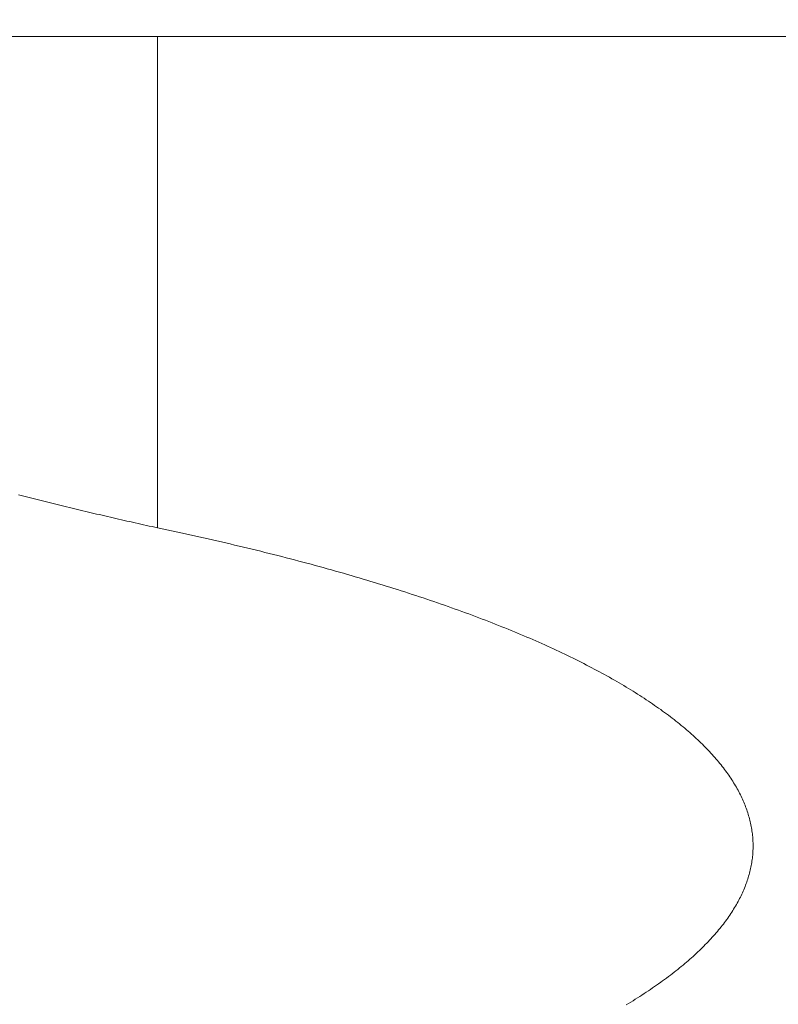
# Model space of a CAD drawing. Header units: millimetres. Extents: x 204754 to 495640, y -178579 to -98814.
# Tile 13 of 179: x 220380 to 220412, y -134102 to -134059. Entities that reach past the tile are written whole.
import ezdxf
from ezdxf.lldxf.tags import DXFTag

# ---------------------------------------------------------------- set-up
doc = ezdxf.new("R2010")
doc.units = ezdxf.units.MM
doc.header["$MEASUREMENT"] = 0
doc.layers.get('0').update_dxf_attribs({"color": 252, "lineweight": 5})
doc.layers.add('IS_Text_Konstrukcji', color=7, linetype='Continuous')
doc.layers.add('P-SANR-FIXT_Nr_pióra__47', color=252, linetype='Continuous', lineweight=5)
tags = doc.linetypes.add('SOLID', pattern=[10, 10, 0]).pattern_tags.tags
tags[6:7] = [DXFTag(74, 4), DXFTag(75, 0), DXFTag(340, '0'), DXFTag(46, 0.0), DXFTag(50, 0.0), DXFTag(44, 0.0), DXFTag(45, 0.0)]
tags[4:5] = [DXFTag(74, 4), DXFTag(75, 0), DXFTag(340, '0'), DXFTag(46, 0.0), DXFTag(50, 0.0), DXFTag(44, 0.0), DXFTag(45, 0.0)]

# ---------------------------------------------------------------- blocks, each defined once
blk = doc.blocks.new('podkład 20251118')
at = {"layer": 'P-SANR-FIXT_Nr_pióra__47', "color": 252, "linetype": 'Continuous', "lineweight": 5}
for p, q in [((220497.107, -134060.164), (220350.677, -134060.164)), ((220350.677, -134060.164), (220385.523, -134060.164)), ((220497.107, -134060.164), (220350.677, -134060.164)), ((220350.677, -134060.164), (220385.523, -134060.164)), ((220385.523, -134060.164), (220385.523, -134081.462)), ((220497.107, -134060.164), (220385.523, -134060.164)), ((220385.523, -134060.164), (220385.523, -134081.462)), ((220497.107, -134060.164), (220385.523, -134060.164)), ((220379.603, -134080.059), (220379.487, -134080.03)), ((220379.603, -134080.059), (220379.487, -134080.03)), ((220379.718, -134080.088), (220379.603, -134080.059)), ((220379.718, -134080.088), (220379.603, -134080.059)), ((220379.834, -134080.117), (220379.718, -134080.088)), ((220379.834, -134080.117), (220379.718, -134080.088)), ((220379.949, -134080.146), (220379.834, -134080.117)), ((220379.949, -134080.146), (220379.834, -134080.117)), ((220380.065, -134080.175), (220379.949, -134080.146)), ((220380.065, -134080.175), (220379.949, -134080.146)), ((220380.181, -134080.203), (220380.065, -134080.175)), ((220380.181, -134080.203), (220380.065, -134080.175)), ((220380.297, -134080.232), (220380.181, -134080.203)), ((220380.297, -134080.232), (220380.181, -134080.203)), ((220380.413, -134080.261), (220380.297, -134080.232)), ((220380.413, -134080.261), (220380.297, -134080.232)), ((220380.529, -134080.29), (220380.413, -134080.261)), ((220380.529, -134080.29), (220380.413, -134080.261)), ((220380.645, -134080.319), (220380.529, -134080.29)), ((220380.645, -134080.319), (220380.529, -134080.29)), ((220380.762, -134080.348), (220380.645, -134080.319)), ((220380.762, -134080.348), (220380.645, -134080.319)), ((220380.878, -134080.376), (220380.762, -134080.348)), ((220380.878, -134080.376), (220380.762, -134080.348)), ((220380.995, -134080.405), (220380.878, -134080.376)), ((220380.995, -134080.405), (220380.878, -134080.376)), ((220381.112, -134080.434), (220380.995, -134080.405)), ((220381.112, -134080.434), (220380.995, -134080.405)), ((220381.229, -134080.463), (220381.112, -134080.434)), ((220381.229, -134080.463), (220381.112, -134080.434)), ((220381.346, -134080.491), (220381.229, -134080.463)), ((220381.346, -134080.491), (220381.229, -134080.463)), ((220381.463, -134080.52), (220381.346, -134080.491)), ((220381.463, -134080.52), (220381.346, -134080.491)), ((220381.58, -134080.549), (220381.463, -134080.52)), ((220381.58, -134080.549), (220381.463, -134080.52)), ((220381.698, -134080.577), (220381.58, -134080.549)), ((220381.698, -134080.577), (220381.58, -134080.549)), ((220381.815, -134080.606), (220381.698, -134080.577)), ((220381.815, -134080.606), (220381.698, -134080.577)), ((220381.933, -134080.634), (220381.815, -134080.606)), ((220381.933, -134080.634), (220381.815, -134080.606)), ((220382.051, -134080.663), (220381.933, -134080.634)), ((220382.051, -134080.663), (220381.933, -134080.634)), ((220382.169, -134080.691), (220382.051, -134080.663)), ((220382.169, -134080.691), (220382.051, -134080.663)), ((220382.287, -134080.72), (220382.169, -134080.691)), ((220382.287, -134080.72), (220382.169, -134080.691)), ((220382.405, -134080.748), (220382.287, -134080.72)), ((220382.405, -134080.748), (220382.287, -134080.72)), ((220382.523, -134080.776), (220382.405, -134080.748)), ((220382.523, -134080.776), (220382.405, -134080.748)), ((220382.641, -134080.804), (220382.523, -134080.776)), ((220382.641, -134080.804), (220382.523, -134080.776)), ((220382.76, -134080.833), (220382.641, -134080.804)), ((220382.76, -134080.833), (220382.641, -134080.804)), ((220382.879, -134080.861), (220382.76, -134080.833)), ((220382.879, -134080.861), (220382.76, -134080.833)), ((220382.998, -134080.889), (220382.879, -134080.861)), ((220382.998, -134080.889), (220382.879, -134080.861)), ((220383.116, -134080.917), (220382.998, -134080.889)), ((220383.116, -134080.917), (220382.998, -134080.889)), ((220383.236, -134080.945), (220383.116, -134080.917)), ((220383.236, -134080.945), (220383.116, -134080.917)), ((220383.355, -134080.973), (220383.236, -134080.945)), ((220383.355, -134080.973), (220383.236, -134080.945)), ((220383.474, -134081), (220383.355, -134080.973)), ((220383.474, -134081), (220383.355, -134080.973)), ((220383.593, -134081.028), (220383.474, -134081)), ((220383.593, -134081.028), (220383.474, -134081)), ((220383.713, -134081.056), (220383.593, -134081.028)), ((220383.713, -134081.056), (220383.593, -134081.028)), ((220383.833, -134081.083), (220383.713, -134081.056)), ((220383.833, -134081.083), (220383.713, -134081.056)), ((220383.953, -134081.111), (220383.833, -134081.083)), ((220383.953, -134081.111), (220383.833, -134081.083)), ((220384.073, -134081.138), (220383.953, -134081.111)), ((220384.073, -134081.138), (220383.953, -134081.111)), ((220384.193, -134081.166), (220384.073, -134081.138)), ((220384.193, -134081.166), (220384.073, -134081.138)), ((220384.313, -134081.193), (220384.193, -134081.166)), ((220384.313, -134081.193), (220384.193, -134081.166)), ((220384.433, -134081.22), (220384.313, -134081.193)), ((220384.433, -134081.22), (220384.313, -134081.193)), ((220384.554, -134081.248), (220384.433, -134081.22)), ((220384.554, -134081.248), (220384.433, -134081.22)), ((220384.674, -134081.275), (220384.554, -134081.248)), ((220384.674, -134081.275), (220384.554, -134081.248)), ((220384.795, -134081.302), (220384.674, -134081.275)), ((220384.795, -134081.302), (220384.674, -134081.275)), ((220384.916, -134081.329), (220384.795, -134081.302)), ((220384.916, -134081.329), (220384.795, -134081.302)), ((220385.037, -134081.355), (220384.916, -134081.329)), ((220385.037, -134081.355), (220384.916, -134081.329)), ((220385.158, -134081.382), (220385.037, -134081.355)), ((220385.158, -134081.382), (220385.037, -134081.355)), ((220385.28, -134081.409), (220385.158, -134081.382)), ((220385.28, -134081.409), (220385.158, -134081.382)), ((220385.401, -134081.435), (220385.28, -134081.409)), ((220385.401, -134081.435), (220385.28, -134081.409)), ((220385.523, -134081.462), (220385.401, -134081.435)), ((220385.523, -134081.462), (220385.401, -134081.435)), ((220385.523, -134081.462), (220385.725, -134081.504)), ((220385.523, -134081.462), (220385.725, -134081.504)), ((220385.725, -134081.504), (220385.926, -134081.547)), ((220385.725, -134081.504), (220385.926, -134081.547)), ((220385.926, -134081.547), (220386.126, -134081.59)), ((220385.926, -134081.547), (220386.126, -134081.59)), ((220386.126, -134081.59), (220386.326, -134081.632)), ((220386.126, -134081.59), (220386.326, -134081.632)), ((220386.326, -134081.632), (220386.525, -134081.675)), ((220386.326, -134081.632), (220386.525, -134081.675)), ((220386.525, -134081.675), (220386.724, -134081.719)), ((220386.525, -134081.675), (220386.724, -134081.719)), ((220386.724, -134081.719), (220386.921, -134081.762)), ((220386.724, -134081.719), (220386.921, -134081.762)), ((220386.921, -134081.762), (220387.118, -134081.806)), ((220386.921, -134081.762), (220387.118, -134081.806)), ((220387.118, -134081.806), (220387.314, -134081.849)), ((220387.118, -134081.806), (220387.314, -134081.849)), ((220387.314, -134081.849), (220387.51, -134081.893)), ((220387.314, -134081.849), (220387.51, -134081.893)), ((220387.51, -134081.893), (220387.705, -134081.937)), ((220387.51, -134081.893), (220387.705, -134081.937)), ((220387.705, -134081.937), (220387.899, -134081.981)), ((220387.705, -134081.937), (220387.899, -134081.981)), ((220387.899, -134081.981), (220388.092, -134082.026)), ((220387.899, -134081.981), (220388.092, -134082.026)), ((220388.092, -134082.026), (220388.285, -134082.07)), ((220388.092, -134082.026), (220388.285, -134082.07)), ((220388.285, -134082.07), (220388.477, -134082.115)), ((220388.285, -134082.07), (220388.477, -134082.115)), ((220388.477, -134082.115), (220388.668, -134082.16)), ((220388.477, -134082.115), (220388.668, -134082.16)), ((220388.668, -134082.16), (220388.859, -134082.205)), ((220388.668, -134082.16), (220388.859, -134082.205)), ((220388.859, -134082.205), (220389.049, -134082.25)), ((220388.859, -134082.205), (220389.049, -134082.25)), ((220389.049, -134082.25), (220389.238, -134082.295)), ((220389.049, -134082.25), (220389.238, -134082.295)), ((220389.238, -134082.295), (220389.426, -134082.34)), ((220389.238, -134082.295), (220389.426, -134082.34)), ((220389.426, -134082.34), (220389.614, -134082.386)), ((220389.426, -134082.34), (220389.614, -134082.386)), ((220389.614, -134082.386), (220389.801, -134082.432)), ((220389.614, -134082.386), (220389.801, -134082.432)), ((220389.801, -134082.432), (220389.988, -134082.478)), ((220389.801, -134082.432), (220389.988, -134082.478)), ((220389.988, -134082.478), (220390.173, -134082.524)), ((220389.988, -134082.478), (220390.173, -134082.524)), ((220390.173, -134082.524), (220390.358, -134082.57)), ((220390.173, -134082.524), (220390.358, -134082.57)), ((220390.358, -134082.57), (220390.543, -134082.617)), ((220390.358, -134082.57), (220390.543, -134082.617)), ((220390.543, -134082.617), (220390.726, -134082.663)), ((220390.543, -134082.617), (220390.726, -134082.663)), ((220390.726, -134082.663), (220390.909, -134082.71)), ((220390.726, -134082.663), (220390.909, -134082.71)), ((220390.909, -134082.71), (220391.091, -134082.757)), ((220390.909, -134082.71), (220391.091, -134082.757)), ((220391.091, -134082.757), (220391.273, -134082.804)), ((220391.091, -134082.757), (220391.273, -134082.804)), ((220391.273, -134082.804), (220391.454, -134082.851)), ((220391.273, -134082.804), (220391.454, -134082.851)), ((220391.454, -134082.851), (220391.634, -134082.899)), ((220391.454, -134082.851), (220391.634, -134082.899)), ((220391.634, -134082.899), (220391.814, -134082.946)), ((220391.634, -134082.899), (220391.814, -134082.946)), ((220391.814, -134082.946), (220391.992, -134082.994)), ((220391.814, -134082.946), (220391.992, -134082.994)), ((220391.992, -134082.994), (220392.171, -134083.042)), ((220391.992, -134082.994), (220392.171, -134083.042)), ((220392.171, -134083.042), (220392.348, -134083.09)), ((220392.171, -134083.042), (220392.348, -134083.09)), ((220392.348, -134083.09), (220392.525, -134083.138)), ((220392.348, -134083.09), (220392.525, -134083.138)), ((220392.525, -134083.138), (220392.701, -134083.187)), ((220392.525, -134083.138), (220392.701, -134083.187)), ((220392.701, -134083.187), (220392.876, -134083.235)), ((220392.701, -134083.187), (220392.876, -134083.235)), ((220392.876, -134083.235), (220393.051, -134083.284)), ((220392.876, -134083.235), (220393.051, -134083.284)), ((220393.051, -134083.284), (220393.225, -134083.333)), ((220393.051, -134083.284), (220393.225, -134083.333)), ((220393.225, -134083.333), (220393.398, -134083.382)), ((220393.225, -134083.333), (220393.398, -134083.382)), ((220393.398, -134083.382), (220393.571, -134083.431)), ((220393.398, -134083.382), (220393.571, -134083.431)), ((220393.571, -134083.431), (220393.743, -134083.481)), ((220393.571, -134083.431), (220393.743, -134083.481)), ((220393.743, -134083.481), (220393.914, -134083.53)), ((220393.743, -134083.481), (220393.914, -134083.53)), ((220393.914, -134083.53), (220394.085, -134083.58)), ((220393.914, -134083.53), (220394.085, -134083.58)), ((220394.085, -134083.58), (220394.255, -134083.63)), ((220394.085, -134083.58), (220394.255, -134083.63)), ((220394.255, -134083.63), (220394.424, -134083.68)), ((220394.255, -134083.63), (220394.424, -134083.68)), ((220394.424, -134083.68), (220394.592, -134083.73)), ((220394.424, -134083.68), (220394.592, -134083.73)), ((220394.592, -134083.73), (220394.76, -134083.781)), ((220394.592, -134083.73), (220394.76, -134083.781)), ((220394.76, -134083.781), (220394.927, -134083.831)), ((220394.76, -134083.781), (220394.927, -134083.831)), ((220394.927, -134083.831), (220395.093, -134083.882)), ((220394.927, -134083.831), (220395.093, -134083.882)), ((220395.093, -134083.882), (220395.259, -134083.933)), ((220395.093, -134083.882), (220395.259, -134083.933)), ((220395.259, -134083.933), (220395.424, -134083.984)), ((220395.259, -134083.933), (220395.424, -134083.984)), ((220395.424, -134083.984), (220395.588, -134084.035)), ((220395.424, -134083.984), (220395.588, -134084.035)), ((220395.588, -134084.035), (220395.751, -134084.086)), ((220395.588, -134084.035), (220395.751, -134084.086)), ((220395.751, -134084.086), (220395.914, -134084.138)), ((220395.751, -134084.086), (220395.914, -134084.138)), ((220395.914, -134084.138), (220396.075, -134084.189)), ((220395.914, -134084.138), (220396.075, -134084.189)), ((220396.075, -134084.189), (220396.236, -134084.241)), ((220396.075, -134084.189), (220396.236, -134084.241)), ((220396.236, -134084.241), (220396.397, -134084.293)), ((220396.236, -134084.241), (220396.397, -134084.293)), ((220396.397, -134084.293), (220396.556, -134084.345)), ((220396.397, -134084.293), (220396.556, -134084.345)), ((220396.556, -134084.345), (220396.715, -134084.397)), ((220396.556, -134084.345), (220396.715, -134084.397)), ((220396.715, -134084.397), (220396.873, -134084.449)), ((220396.715, -134084.397), (220396.873, -134084.449)), ((220396.873, -134084.449), (220397.031, -134084.502)), ((220396.873, -134084.449), (220397.031, -134084.502)), ((220397.031, -134084.502), (220397.187, -134084.554)), ((220397.031, -134084.502), (220397.187, -134084.554)), ((220397.187, -134084.554), (220397.343, -134084.607)), ((220397.187, -134084.554), (220397.343, -134084.607)), ((220397.343, -134084.607), (220397.498, -134084.66)), ((220397.343, -134084.607), (220397.498, -134084.66)), ((220397.498, -134084.66), (220397.652, -134084.713)), ((220397.498, -134084.66), (220397.652, -134084.713)), ((220397.652, -134084.713), (220397.806, -134084.766)), ((220397.652, -134084.713), (220397.806, -134084.766)), ((220397.806, -134084.766), (220397.959, -134084.819)), ((220397.806, -134084.766), (220397.959, -134084.819)), ((220397.959, -134084.819), (220398.11, -134084.873)), ((220397.959, -134084.819), (220398.11, -134084.873)), ((220398.11, -134084.873), (220398.262, -134084.926)), ((220398.11, -134084.873), (220398.262, -134084.926)), ((220398.262, -134084.926), (220398.412, -134084.98)), ((220398.262, -134084.926), (220398.412, -134084.98)), ((220398.412, -134084.98), (220398.561, -134085.034)), ((220398.412, -134084.98), (220398.561, -134085.034)), ((220398.561, -134085.034), (220398.71, -134085.088)), ((220398.561, -134085.034), (220398.71, -134085.088)), ((220398.71, -134085.088), (220398.858, -134085.142)), ((220398.71, -134085.088), (220398.858, -134085.142)), ((220398.858, -134085.142), (220399.005, -134085.196)), ((220398.858, -134085.142), (220399.005, -134085.196)), ((220399.005, -134085.196), (220399.152, -134085.251)), ((220399.005, -134085.196), (220399.152, -134085.251)), ((220399.152, -134085.251), (220399.297, -134085.305)), ((220399.152, -134085.251), (220399.297, -134085.305)), ((220399.297, -134085.305), (220399.442, -134085.36)), ((220399.297, -134085.305), (220399.442, -134085.36)), ((220399.442, -134085.36), (220399.586, -134085.415)), ((220399.442, -134085.36), (220399.586, -134085.415)), ((220399.586, -134085.415), (220399.729, -134085.47)), ((220399.586, -134085.415), (220399.729, -134085.47)), ((220399.729, -134085.47), (220399.872, -134085.525)), ((220399.729, -134085.47), (220399.872, -134085.525)), ((220399.872, -134085.525), (220400.013, -134085.58)), ((220399.872, -134085.525), (220400.013, -134085.58)), ((220400.013, -134085.58), (220400.154, -134085.635)), ((220400.013, -134085.58), (220400.154, -134085.635)), ((220400.154, -134085.635), (220400.294, -134085.69)), ((220400.154, -134085.635), (220400.294, -134085.69)), ((220400.294, -134085.69), (220400.433, -134085.746)), ((220400.294, -134085.69), (220400.433, -134085.746)), ((220400.433, -134085.746), (220400.571, -134085.802)), ((220400.433, -134085.746), (220400.571, -134085.802)), ((220400.571, -134085.802), (220400.709, -134085.857)), ((220400.571, -134085.802), (220400.709, -134085.857)), ((220400.709, -134085.857), (220400.845, -134085.913)), ((220400.709, -134085.857), (220400.845, -134085.913)), ((220400.845, -134085.913), (220400.981, -134085.969)), ((220400.845, -134085.913), (220400.981, -134085.969)), ((220400.981, -134085.969), (220401.116, -134086.025)), ((220400.981, -134085.969), (220401.116, -134086.025)), ((220401.116, -134086.025), (220401.25, -134086.082)), ((220401.116, -134086.025), (220401.25, -134086.082)), ((220401.25, -134086.082), (220401.384, -134086.138)), ((220401.25, -134086.082), (220401.384, -134086.138)), ((220401.384, -134086.138), (220401.516, -134086.195)), ((220401.384, -134086.138), (220401.516, -134086.195)), ((220401.516, -134086.195), (220401.648, -134086.251)), ((220401.516, -134086.195), (220401.648, -134086.251)), ((220401.648, -134086.251), (220401.779, -134086.308)), ((220401.648, -134086.251), (220401.779, -134086.308)), ((220401.779, -134086.308), (220401.909, -134086.365)), ((220401.779, -134086.308), (220401.909, -134086.365)), ((220401.909, -134086.365), (220402.038, -134086.422)), ((220401.909, -134086.365), (220402.038, -134086.422)), ((220402.038, -134086.422), (220402.166, -134086.479)), ((220402.038, -134086.422), (220402.166, -134086.479)), ((220402.166, -134086.479), (220402.294, -134086.536)), ((220402.166, -134086.479), (220402.294, -134086.536)), ((220402.294, -134086.536), (220402.421, -134086.593)), ((220402.294, -134086.536), (220402.421, -134086.593)), ((220402.421, -134086.593), (220402.547, -134086.651)), ((220402.421, -134086.593), (220402.547, -134086.651)), ((220402.547, -134086.651), (220402.672, -134086.708)), ((220402.547, -134086.651), (220402.672, -134086.708)), ((220402.672, -134086.708), (220402.796, -134086.766)), ((220402.672, -134086.708), (220402.796, -134086.766)), ((220402.796, -134086.766), (220402.919, -134086.824)), ((220402.796, -134086.766), (220402.919, -134086.824)), ((220402.919, -134086.824), (220403.042, -134086.882)), ((220402.919, -134086.824), (220403.042, -134086.882)), ((220403.042, -134086.882), (220403.163, -134086.94)), ((220403.042, -134086.882), (220403.163, -134086.94)), ((220403.163, -134086.94), (220403.284, -134086.998)), ((220403.163, -134086.94), (220403.284, -134086.998)), ((220403.284, -134086.998), (220403.404, -134087.056)), ((220403.284, -134086.998), (220403.404, -134087.056)), ((220403.404, -134087.056), (220403.523, -134087.114)), ((220403.404, -134087.056), (220403.523, -134087.114)), ((220403.523, -134087.114), (220403.642, -134087.173)), ((220403.523, -134087.114), (220403.642, -134087.173)), ((220403.642, -134087.173), (220403.759, -134087.231)), ((220403.642, -134087.173), (220403.759, -134087.231)), ((220403.759, -134087.231), (220403.876, -134087.29)), ((220403.759, -134087.231), (220403.876, -134087.29)), ((220403.876, -134087.29), (220403.991, -134087.349)), ((220403.876, -134087.29), (220403.991, -134087.349)), ((220403.991, -134087.349), (220404.106, -134087.408)), ((220403.991, -134087.349), (220404.106, -134087.408)), ((220404.106, -134087.408), (220404.22, -134087.467)), ((220404.106, -134087.408), (220404.22, -134087.467)), ((220404.22, -134087.467), (220404.333, -134087.526)), ((220404.22, -134087.467), (220404.333, -134087.526)), ((220404.333, -134087.526), (220404.446, -134087.585)), ((220404.333, -134087.526), (220404.446, -134087.585)), ((220404.446, -134087.585), (220404.557, -134087.644)), ((220404.446, -134087.585), (220404.557, -134087.644)), ((220404.557, -134087.644), (220404.668, -134087.704)), ((220404.557, -134087.644), (220404.668, -134087.704)), ((220404.668, -134087.704), (220404.777, -134087.763)), ((220404.668, -134087.704), (220404.777, -134087.763)), ((220404.777, -134087.763), (220404.886, -134087.823)), ((220404.777, -134087.763), (220404.886, -134087.823)), ((220404.886, -134087.823), (220404.994, -134087.882)), ((220404.886, -134087.823), (220404.994, -134087.882)), ((220404.994, -134087.882), (220405.101, -134087.942)), ((220404.994, -134087.882), (220405.101, -134087.942)), ((220405.101, -134087.942), (220405.208, -134088.002)), ((220405.101, -134087.942), (220405.208, -134088.002)), ((220405.208, -134088.002), (220405.313, -134088.062)), ((220405.208, -134088.002), (220405.313, -134088.062)), ((220405.313, -134088.062), (220405.417, -134088.122)), ((220405.313, -134088.062), (220405.417, -134088.122)), ((220405.417, -134088.122), (220405.521, -134088.182)), ((220405.417, -134088.122), (220405.521, -134088.182)), ((220405.521, -134088.182), (220405.624, -134088.242)), ((220405.521, -134088.182), (220405.624, -134088.242)), ((220405.624, -134088.242), (220405.725, -134088.303)), ((220405.624, -134088.242), (220405.725, -134088.303)), ((220405.725, -134088.303), (220405.826, -134088.363)), ((220405.725, -134088.303), (220405.826, -134088.363)), ((220405.826, -134088.363), (220405.927, -134088.424)), ((220405.826, -134088.363), (220405.927, -134088.424)), ((220405.927, -134088.424), (220406.026, -134088.484)), ((220405.927, -134088.424), (220406.026, -134088.484)), ((220406.026, -134088.484), (220406.124, -134088.545)), ((220406.026, -134088.484), (220406.124, -134088.545)), ((220406.124, -134088.545), (220406.221, -134088.606)), ((220406.124, -134088.545), (220406.221, -134088.606)), ((220406.221, -134088.606), (220406.318, -134088.667)), ((220406.221, -134088.606), (220406.318, -134088.667)), ((220406.318, -134088.667), (220406.414, -134088.728)), ((220406.318, -134088.667), (220406.414, -134088.728)), ((220406.414, -134088.728), (220406.508, -134088.789)), ((220406.414, -134088.728), (220406.508, -134088.789)), ((220406.508, -134088.789), (220406.602, -134088.85)), ((220406.508, -134088.789), (220406.602, -134088.85)), ((220406.602, -134088.85), (220406.695, -134088.911)), ((220406.602, -134088.85), (220406.695, -134088.911)), ((220406.695, -134088.911), (220406.787, -134088.973)), ((220406.695, -134088.911), (220406.787, -134088.973)), ((220406.787, -134088.973), (220406.879, -134089.034)), ((220406.787, -134088.973), (220406.879, -134089.034)), ((220406.879, -134089.034), (220406.969, -134089.095)), ((220406.879, -134089.034), (220406.969, -134089.095)), ((220406.969, -134089.095), (220407.058, -134089.157)), ((220406.969, -134089.095), (220407.058, -134089.157)), ((220407.058, -134089.157), (220407.147, -134089.219)), ((220407.058, -134089.157), (220407.147, -134089.219)), ((220407.147, -134089.219), (220407.234, -134089.28)), ((220407.147, -134089.219), (220407.234, -134089.28)), ((220407.234, -134089.28), (220407.321, -134089.342)), ((220407.234, -134089.28), (220407.321, -134089.342)), ((220407.321, -134089.342), (220407.407, -134089.404)), ((220407.321, -134089.342), (220407.407, -134089.404)), ((220407.407, -134089.404), (220407.492, -134089.466)), ((220407.407, -134089.404), (220407.492, -134089.466)), ((220407.492, -134089.466), (220407.576, -134089.528)), ((220407.492, -134089.466), (220407.576, -134089.528)), ((220407.576, -134089.528), (220407.659, -134089.59)), ((220407.576, -134089.528), (220407.659, -134089.59)), ((220407.659, -134089.59), (220407.741, -134089.652)), ((220407.659, -134089.59), (220407.741, -134089.652)), ((220407.741, -134089.652), (220407.822, -134089.715)), ((220407.741, -134089.652), (220407.822, -134089.715)), ((220407.822, -134089.715), (220407.902, -134089.777)), ((220407.822, -134089.715), (220407.902, -134089.777)), ((220407.902, -134089.777), (220407.982, -134089.839)), ((220407.902, -134089.777), (220407.982, -134089.839)), ((220407.982, -134089.839), (220408.06, -134089.902)), ((220407.982, -134089.839), (220408.06, -134089.902)), ((220408.06, -134089.902), (220408.138, -134089.964)), ((220408.06, -134089.902), (220408.138, -134089.964)), ((220408.138, -134089.964), (220408.215, -134090.027)), ((220408.138, -134089.964), (220408.215, -134090.027)), ((220408.215, -134090.027), (220408.291, -134090.09)), ((220408.215, -134090.027), (220408.291, -134090.09)), ((220408.291, -134090.09), (220408.365, -134090.152)), ((220408.291, -134090.09), (220408.365, -134090.152)), ((220408.365, -134090.152), (220408.439, -134090.215)), ((220408.365, -134090.152), (220408.439, -134090.215)), ((220408.439, -134090.215), (220408.512, -134090.278)), ((220408.439, -134090.215), (220408.512, -134090.278)), ((220408.512, -134090.278), (220408.585, -134090.341)), ((220408.512, -134090.278), (220408.585, -134090.341)), ((220408.585, -134090.341), (220408.656, -134090.404)), ((220408.585, -134090.341), (220408.656, -134090.404)), ((220408.656, -134090.404), (220408.726, -134090.467)), ((220408.656, -134090.404), (220408.726, -134090.467)), ((220408.726, -134090.467), (220408.795, -134090.53)), ((220408.726, -134090.467), (220408.795, -134090.53)), ((220408.795, -134090.53), (220408.864, -134090.593)), ((220408.795, -134090.53), (220408.864, -134090.593)), ((220408.864, -134090.593), (220408.931, -134090.657)), ((220408.864, -134090.593), (220408.931, -134090.657)), ((220408.931, -134090.657), (220408.998, -134090.72)), ((220408.931, -134090.657), (220408.998, -134090.72)), ((220408.998, -134090.72), (220409.064, -134090.783)), ((220408.998, -134090.72), (220409.064, -134090.783)), ((220409.064, -134090.783), (220409.128, -134090.847)), ((220409.064, -134090.783), (220409.128, -134090.847)), ((220409.128, -134090.847), (220409.192, -134090.91)), ((220409.128, -134090.847), (220409.192, -134090.91)), ((220409.192, -134090.91), (220409.255, -134090.974)), ((220409.192, -134090.91), (220409.255, -134090.974)), ((220409.255, -134090.974), (220409.317, -134091.038)), ((220409.255, -134090.974), (220409.317, -134091.038)), ((220409.317, -134091.038), (220409.378, -134091.101)), ((220409.317, -134091.038), (220409.378, -134091.101)), ((220409.378, -134091.101), (220409.438, -134091.165)), ((220409.378, -134091.101), (220409.438, -134091.165)), ((220409.438, -134091.165), (220409.497, -134091.229)), ((220409.438, -134091.165), (220409.497, -134091.229)), ((220409.497, -134091.229), (220409.556, -134091.293)), ((220409.497, -134091.229), (220409.556, -134091.293)), ((220409.556, -134091.293), (220409.613, -134091.356)), ((220409.556, -134091.293), (220409.613, -134091.356)), ((220409.613, -134091.356), (220409.669, -134091.42)), ((220409.613, -134091.356), (220409.669, -134091.42)), ((220409.669, -134091.42), (220409.725, -134091.484)), ((220409.669, -134091.42), (220409.725, -134091.484)), ((220409.725, -134091.484), (220409.779, -134091.548)), ((220409.725, -134091.484), (220409.779, -134091.548)), ((220409.779, -134091.548), (220409.833, -134091.613)), ((220409.779, -134091.548), (220409.833, -134091.613)), ((220409.833, -134091.613), (220409.885, -134091.677)), ((220409.833, -134091.613), (220409.885, -134091.677)), ((220409.885, -134091.677), (220409.937, -134091.741)), ((220409.885, -134091.677), (220409.937, -134091.741)), ((220409.937, -134091.741), (220409.988, -134091.805)), ((220409.937, -134091.741), (220409.988, -134091.805)), ((220409.988, -134091.805), (220410.038, -134091.869)), ((220409.988, -134091.805), (220410.038, -134091.869)), ((220410.038, -134091.869), (220410.087, -134091.934)), ((220410.038, -134091.869), (220410.087, -134091.934)), ((220410.087, -134091.934), (220410.135, -134091.998)), ((220410.087, -134091.934), (220410.135, -134091.998)), ((220410.135, -134091.998), (220410.182, -134092.062)), ((220410.135, -134091.998), (220410.182, -134092.062)), ((220410.182, -134092.062), (220410.228, -134092.127)), ((220410.182, -134092.062), (220410.228, -134092.127)), ((220410.228, -134092.127), (220410.273, -134092.191)), ((220410.228, -134092.127), (220410.273, -134092.191)), ((220410.273, -134092.191), (220410.317, -134092.256)), ((220410.273, -134092.191), (220410.317, -134092.256)), ((220410.317, -134092.256), (220410.36, -134092.321)), ((220410.317, -134092.256), (220410.36, -134092.321)), ((220410.36, -134092.321), (220410.403, -134092.385)), ((220410.36, -134092.321), (220410.403, -134092.385)), ((220410.403, -134092.385), (220410.444, -134092.45)), ((220410.403, -134092.385), (220410.444, -134092.45)), ((220410.444, -134092.45), (220410.484, -134092.514)), ((220410.444, -134092.45), (220410.484, -134092.514)), ((220410.484, -134092.514), (220410.524, -134092.579)), ((220410.484, -134092.514), (220410.524, -134092.579)), ((220410.524, -134092.579), (220410.562, -134092.644)), ((220410.524, -134092.579), (220410.562, -134092.644)), ((220410.562, -134092.644), (220410.6, -134092.709)), ((220410.562, -134092.644), (220410.6, -134092.709)), ((220410.6, -134092.709), (220410.637, -134092.774)), ((220410.6, -134092.709), (220410.637, -134092.774)), ((220410.637, -134092.774), (220410.672, -134092.838)), ((220410.637, -134092.774), (220410.672, -134092.838)), ((220410.672, -134092.838), (220410.707, -134092.903)), ((220410.672, -134092.838), (220410.707, -134092.903)), ((220410.707, -134092.903), (220410.741, -134092.968)), ((220410.707, -134092.903), (220410.741, -134092.968)), ((220410.741, -134092.968), (220410.774, -134093.033)), ((220410.741, -134092.968), (220410.774, -134093.033)), ((220410.774, -134093.033), (220410.806, -134093.098)), ((220410.774, -134093.033), (220410.806, -134093.098)), ((220410.806, -134093.098), (220410.837, -134093.163)), ((220410.806, -134093.098), (220410.837, -134093.163)), ((220410.837, -134093.163), (220410.867, -134093.228)), ((220410.837, -134093.163), (220410.867, -134093.228)), ((220410.867, -134093.228), (220410.896, -134093.293)), ((220410.867, -134093.228), (220410.896, -134093.293)), ((220410.896, -134093.293), (220410.924, -134093.358)), ((220410.896, -134093.293), (220410.924, -134093.358)), ((220410.924, -134093.358), (220410.951, -134093.424)), ((220410.924, -134093.358), (220410.951, -134093.424)), ((220410.951, -134093.424), (220410.977, -134093.489)), ((220410.951, -134093.424), (220410.977, -134093.489)), ((220410.977, -134093.489), (220411.003, -134093.554)), ((220410.977, -134093.489), (220411.003, -134093.554)), ((220411.003, -134093.554), (220411.027, -134093.619)), ((220411.003, -134093.554), (220411.027, -134093.619)), ((220411.027, -134093.619), (220411.05, -134093.684)), ((220411.027, -134093.619), (220411.05, -134093.684)), ((220411.05, -134093.684), (220411.073, -134093.749)), ((220411.05, -134093.684), (220411.073, -134093.749)), ((220411.073, -134093.749), (220411.094, -134093.815)), ((220411.073, -134093.749), (220411.094, -134093.815)), ((220411.094, -134093.815), (220411.115, -134093.88)), ((220411.094, -134093.815), (220411.115, -134093.88)), ((220411.115, -134093.88), (220411.134, -134093.945)), ((220411.115, -134093.88), (220411.134, -134093.945)), ((220411.134, -134093.945), (220411.153, -134094.011)), ((220411.134, -134093.945), (220411.153, -134094.011)), ((220411.153, -134094.011), (220411.171, -134094.076)), ((220411.153, -134094.011), (220411.171, -134094.076)), ((220411.171, -134094.076), (220411.187, -134094.141)), ((220411.171, -134094.076), (220411.187, -134094.141)), ((220411.187, -134094.141), (220411.203, -134094.207)), ((220411.187, -134094.141), (220411.203, -134094.207)), ((220411.203, -134094.207), (220411.218, -134094.272)), ((220411.203, -134094.207), (220411.218, -134094.272)), ((220411.218, -134094.272), (220411.232, -134094.337)), ((220411.218, -134094.272), (220411.232, -134094.337)), ((220411.232, -134094.337), (220411.244, -134094.403)), ((220411.232, -134094.337), (220411.244, -134094.403)), ((220411.244, -134094.403), (220411.256, -134094.468)), ((220411.244, -134094.403), (220411.256, -134094.468)), ((220411.256, -134094.468), (220411.267, -134094.534)), ((220411.256, -134094.468), (220411.267, -134094.534)), ((220411.267, -134094.534), (220411.277, -134094.599)), ((220411.267, -134094.534), (220411.277, -134094.599)), ((220411.277, -134094.599), (220411.286, -134094.664)), ((220411.277, -134094.599), (220411.286, -134094.664)), ((220411.286, -134094.664), (220411.295, -134094.73)), ((220411.286, -134094.664), (220411.295, -134094.73)), ((220411.295, -134094.73), (220411.302, -134094.795)), ((220411.295, -134094.73), (220411.302, -134094.795)), ((220411.302, -134094.795), (220411.308, -134094.861)), ((220411.302, -134094.795), (220411.308, -134094.861)), ((220411.308, -134094.861), (220411.313, -134094.926)), ((220411.308, -134094.861), (220411.313, -134094.926)), ((220411.313, -134094.926), (220411.317, -134094.992)), ((220411.313, -134094.926), (220411.317, -134094.992)), ((220411.317, -134094.992), (220411.321, -134095.057)), ((220411.317, -134094.992), (220411.321, -134095.057)), ((220411.321, -134095.057), (220411.323, -134095.123)), ((220411.321, -134095.057), (220411.323, -134095.123)), ((220411.323, -134095.123), (220411.325, -134095.188)), ((220411.323, -134095.123), (220411.325, -134095.188)), ((220411.325, -134095.319), (220411.323, -134095.384)), ((220411.325, -134095.319), (220411.323, -134095.384)), ((220411.325, -134095.188), (220411.325, -134095.253)), ((220411.325, -134095.188), (220411.325, -134095.253)), ((220411.325, -134095.253), (220411.325, -134095.319)), ((220411.325, -134095.253), (220411.325, -134095.319)), ((220411.302, -134095.712), (220411.295, -134095.777)), ((220411.302, -134095.712), (220411.295, -134095.777)), ((220411.308, -134095.646), (220411.302, -134095.712)), ((220411.308, -134095.646), (220411.302, -134095.712)), ((220411.313, -134095.581), (220411.308, -134095.646)), ((220411.313, -134095.581), (220411.308, -134095.646)), ((220411.317, -134095.515), (220411.313, -134095.581)), ((220411.317, -134095.515), (220411.313, -134095.581)), ((220411.321, -134095.45), (220411.317, -134095.515)), ((220411.321, -134095.45), (220411.317, -134095.515)), ((220411.323, -134095.384), (220411.321, -134095.45)), ((220411.323, -134095.384), (220411.321, -134095.45)), ((220411.232, -134096.17), (220411.218, -134096.235)), ((220411.232, -134096.17), (220411.218, -134096.235)), ((220411.244, -134096.104), (220411.232, -134096.17)), ((220411.244, -134096.104), (220411.232, -134096.17)), ((220411.256, -134096.039), (220411.244, -134096.104)), ((220411.256, -134096.039), (220411.244, -134096.104)), ((220411.267, -134095.973), (220411.256, -134096.039)), ((220411.267, -134095.973), (220411.256, -134096.039)), ((220411.277, -134095.908), (220411.267, -134095.973)), ((220411.277, -134095.908), (220411.267, -134095.973)), ((220411.286, -134095.843), (220411.277, -134095.908)), ((220411.286, -134095.843), (220411.277, -134095.908)), ((220411.295, -134095.777), (220411.286, -134095.843)), ((220411.295, -134095.777), (220411.286, -134095.843)), ((220411.134, -134096.562), (220411.115, -134096.627)), ((220411.134, -134096.562), (220411.115, -134096.627)), ((220411.153, -134096.496), (220411.134, -134096.562)), ((220411.153, -134096.496), (220411.134, -134096.562)), ((220411.171, -134096.431), (220411.153, -134096.496)), ((220411.171, -134096.431), (220411.153, -134096.496)), ((220411.187, -134096.366), (220411.171, -134096.431)), ((220411.187, -134096.366), (220411.171, -134096.431)), ((220411.203, -134096.3), (220411.187, -134096.366)), ((220411.203, -134096.3), (220411.187, -134096.366)), ((220411.218, -134096.235), (220411.203, -134096.3)), ((220411.218, -134096.235), (220411.203, -134096.3)), ((220410.977, -134097.018), (220410.951, -134097.083)), ((220410.977, -134097.018), (220410.951, -134097.083)), ((220411.003, -134096.953), (220410.977, -134097.018)), ((220411.003, -134096.953), (220410.977, -134097.018)), ((220411.027, -134096.888), (220411.003, -134096.953)), ((220411.027, -134096.888), (220411.003, -134096.953)), ((220411.05, -134096.823), (220411.027, -134096.888)), ((220411.05, -134096.823), (220411.027, -134096.888)), ((220411.073, -134096.757), (220411.05, -134096.823)), ((220411.073, -134096.757), (220411.05, -134096.823)), ((220411.094, -134096.692), (220411.073, -134096.757)), ((220411.094, -134096.692), (220411.073, -134096.757)), ((220411.115, -134096.627), (220411.094, -134096.692)), ((220411.115, -134096.627), (220411.094, -134096.692)), ((220410.774, -134097.474), (220410.741, -134097.539)), ((220410.774, -134097.474), (220410.741, -134097.539)), ((220410.806, -134097.409), (220410.774, -134097.474)), ((220410.806, -134097.409), (220410.774, -134097.474)), ((220410.837, -134097.344), (220410.806, -134097.409)), ((220410.837, -134097.344), (220410.806, -134097.409)), ((220410.867, -134097.279), (220410.837, -134097.344)), ((220410.867, -134097.279), (220410.837, -134097.344)), ((220410.896, -134097.214), (220410.867, -134097.279)), ((220410.896, -134097.214), (220410.867, -134097.279)), ((220410.924, -134097.149), (220410.896, -134097.214)), ((220410.924, -134097.149), (220410.896, -134097.214)), ((220410.951, -134097.083), (220410.924, -134097.149)), ((220410.951, -134097.083), (220410.924, -134097.149)), ((220410.562, -134097.863), (220410.524, -134097.928)), ((220410.562, -134097.863), (220410.524, -134097.928)), ((220410.6, -134097.798), (220410.562, -134097.863)), ((220410.6, -134097.798), (220410.562, -134097.863)), ((220410.637, -134097.733), (220410.6, -134097.798)), ((220410.637, -134097.733), (220410.6, -134097.798)), ((220410.672, -134097.669), (220410.637, -134097.733)), ((220410.672, -134097.669), (220410.637, -134097.733)), ((220410.707, -134097.604), (220410.672, -134097.669)), ((220410.707, -134097.604), (220410.672, -134097.669)), ((220410.741, -134097.539), (220410.707, -134097.604)), ((220410.741, -134097.539), (220410.707, -134097.604)), ((220410.273, -134098.316), (220410.228, -134098.38)), ((220410.273, -134098.316), (220410.228, -134098.38)), ((220410.317, -134098.251), (220410.273, -134098.316)), ((220410.317, -134098.251), (220410.273, -134098.316)), ((220410.36, -134098.186), (220410.317, -134098.251)), ((220410.36, -134098.186), (220410.317, -134098.251)), ((220410.403, -134098.122), (220410.36, -134098.186)), ((220410.403, -134098.122), (220410.36, -134098.186)), ((220410.444, -134098.057), (220410.403, -134098.122)), ((220410.444, -134098.057), (220410.403, -134098.122)), ((220410.484, -134097.992), (220410.444, -134098.057)), ((220410.484, -134097.992), (220410.444, -134098.057)), ((220410.524, -134097.928), (220410.484, -134097.992)), ((220410.524, -134097.928), (220410.484, -134097.992)), ((220409.988, -134098.702), (220409.937, -134098.766)), ((220409.988, -134098.702), (220409.937, -134098.766)), ((220410.038, -134098.638), (220409.988, -134098.702)), ((220410.038, -134098.638), (220409.988, -134098.702)), ((220410.087, -134098.573), (220410.038, -134098.638)), ((220410.087, -134098.573), (220410.038, -134098.638)), ((220410.135, -134098.509), (220410.087, -134098.573)), ((220410.135, -134098.509), (220410.087, -134098.573)), ((220410.182, -134098.444), (220410.135, -134098.509)), ((220410.182, -134098.444), (220410.135, -134098.509)), ((220410.228, -134098.38), (220410.182, -134098.444)), ((220410.228, -134098.38), (220410.182, -134098.444)), ((220409.613, -134099.15), (220409.556, -134099.214)), ((220409.613, -134099.15), (220409.556, -134099.214)), ((220409.669, -134099.087), (220409.613, -134099.15)), ((220409.669, -134099.087), (220409.613, -134099.15)), ((220409.725, -134099.023), (220409.669, -134099.087)), ((220409.725, -134099.023), (220409.669, -134099.087)), ((220409.779, -134098.959), (220409.725, -134099.023)), ((220409.779, -134098.959), (220409.725, -134099.023)), ((220409.833, -134098.894), (220409.779, -134098.959)), ((220409.833, -134098.894), (220409.779, -134098.959)), ((220409.885, -134098.83), (220409.833, -134098.894)), ((220409.885, -134098.83), (220409.833, -134098.894)), ((220409.937, -134098.766), (220409.885, -134098.83)), ((220409.937, -134098.766), (220409.885, -134098.83)), ((220409.192, -134099.597), (220409.128, -134099.66)), ((220409.192, -134099.597), (220409.128, -134099.66)), ((220409.255, -134099.533), (220409.192, -134099.597)), ((220409.255, -134099.533), (220409.192, -134099.597)), ((220409.317, -134099.469), (220409.255, -134099.533)), ((220409.317, -134099.469), (220409.255, -134099.533)), ((220409.378, -134099.406), (220409.317, -134099.469)), ((220409.378, -134099.406), (220409.317, -134099.469)), ((220409.438, -134099.342), (220409.378, -134099.406)), ((220409.438, -134099.342), (220409.378, -134099.406)), ((220409.497, -134099.278), (220409.438, -134099.342)), ((220409.497, -134099.278), (220409.438, -134099.342)), ((220409.556, -134099.214), (220409.497, -134099.278)), ((220409.556, -134099.214), (220409.497, -134099.278)), ((220408.795, -134099.977), (220408.726, -134100.04)), ((220408.795, -134099.977), (220408.726, -134100.04)), ((220408.864, -134099.914), (220408.795, -134099.977)), ((220408.864, -134099.914), (220408.795, -134099.977)), ((220408.931, -134099.85), (220408.864, -134099.914)), ((220408.931, -134099.85), (220408.864, -134099.914)), ((220408.998, -134099.787), (220408.931, -134099.85)), ((220408.998, -134099.787), (220408.931, -134099.85)), ((220409.064, -134099.724), (220408.998, -134099.787)), ((220409.064, -134099.724), (220408.998, -134099.787)), ((220409.128, -134099.66), (220409.064, -134099.724)), ((220409.128, -134099.66), (220409.064, -134099.724)), ((220408.29, -134100.417), (220408.215, -134100.48)), ((220408.29, -134100.417), (220408.215, -134100.48)), ((220408.365, -134100.355), (220408.29, -134100.417)), ((220408.365, -134100.355), (220408.29, -134100.417)), ((220408.439, -134100.292), (220408.365, -134100.355)), ((220408.439, -134100.292), (220408.365, -134100.355)), ((220408.512, -134100.229), (220408.439, -134100.292)), ((220408.512, -134100.229), (220408.439, -134100.292)), ((220408.584, -134100.166), (220408.512, -134100.229)), ((220408.584, -134100.166), (220408.512, -134100.229)), ((220408.656, -134100.103), (220408.584, -134100.166)), ((220408.656, -134100.103), (220408.584, -134100.166)), ((220408.726, -134100.04), (220408.656, -134100.103)), ((220408.726, -134100.04), (220408.656, -134100.103)), ((220407.741, -134100.855), (220407.659, -134100.917)), ((220407.741, -134100.855), (220407.659, -134100.917)), ((220407.822, -134100.792), (220407.741, -134100.855)), ((220407.822, -134100.792), (220407.741, -134100.855)), ((220407.902, -134100.73), (220407.822, -134100.792)), ((220407.902, -134100.73), (220407.822, -134100.792)), ((220407.982, -134100.668), (220407.902, -134100.73)), ((220407.982, -134100.668), (220407.902, -134100.73)), ((220408.06, -134100.605), (220407.982, -134100.668)), ((220408.06, -134100.605), (220407.982, -134100.668)), ((220408.138, -134100.543), (220408.06, -134100.605)), ((220408.138, -134100.543), (220408.06, -134100.605)), ((220408.215, -134100.48), (220408.138, -134100.543)), ((220408.215, -134100.48), (220408.138, -134100.543)), ((220407.147, -134101.288), (220407.058, -134101.35)), ((220407.147, -134101.288), (220407.058, -134101.35)), ((220407.234, -134101.227), (220407.147, -134101.288)), ((220407.234, -134101.227), (220407.147, -134101.288)), ((220407.321, -134101.165), (220407.234, -134101.227)), ((220407.321, -134101.165), (220407.234, -134101.227)), ((220407.407, -134101.103), (220407.321, -134101.165)), ((220407.407, -134101.103), (220407.321, -134101.165)), ((220407.492, -134101.041), (220407.407, -134101.103)), ((220407.492, -134101.041), (220407.407, -134101.103)), ((220407.576, -134100.979), (220407.492, -134101.041)), ((220407.576, -134100.979), (220407.492, -134101.041)), ((220407.659, -134100.917), (220407.576, -134100.979)), ((220407.659, -134100.917), (220407.576, -134100.979)), ((220406.509, -134101.718), (220406.414, -134101.779)), ((220406.509, -134101.718), (220406.414, -134101.779)), ((220406.602, -134101.657), (220406.509, -134101.718)), ((220406.602, -134101.657), (220406.509, -134101.718)), ((220406.695, -134101.596), (220406.602, -134101.657)), ((220406.695, -134101.596), (220406.602, -134101.657)), ((220406.787, -134101.534), (220406.695, -134101.596)), ((220406.787, -134101.534), (220406.695, -134101.596)), ((220406.879, -134101.473), (220406.787, -134101.534)), ((220406.879, -134101.473), (220406.787, -134101.534)), ((220406.969, -134101.412), (220406.879, -134101.473)), ((220406.969, -134101.412), (220406.879, -134101.473)), ((220407.058, -134101.35), (220406.969, -134101.412)), ((220407.058, -134101.35), (220406.969, -134101.412)), ((220405.927, -134102.083), (220405.827, -134102.144)), ((220405.927, -134102.083), (220405.827, -134102.144)), ((220406.026, -134102.022), (220405.927, -134102.083)), ((220406.026, -134102.022), (220405.927, -134102.083)), ((220406.124, -134101.962), (220406.026, -134102.022)), ((220406.124, -134101.962), (220406.026, -134102.022)), ((220406.222, -134101.901), (220406.124, -134101.962)), ((220406.222, -134101.901), (220406.124, -134101.962)), ((220406.318, -134101.84), (220406.222, -134101.901)), ((220406.318, -134101.84), (220406.222, -134101.901)), ((220406.414, -134101.779), (220406.318, -134101.84)), ((220406.414, -134101.779), (220406.318, -134101.84))]:
    blk.add_line(p, q, dxfattribs=at)

msp = doc.modelspace()

# ---------------------------------------------------------------- block references
msp.add_blockref('podkład 20251118', (0, 0))

# ---------------------------------------------------------------- texts
at = {"layer": 'IS_Text_Konstrukcji', "linetype": 'SOLID', "ltscale": 10, "insert": (219588, -133736.4), "char_height": 309.6, "attachment_point": 2}
msp.add_mtext('\\fArial|b0|i1;Φwym: 337 W', dxfattribs=at)

doc.saveas('drawing.dxf')
